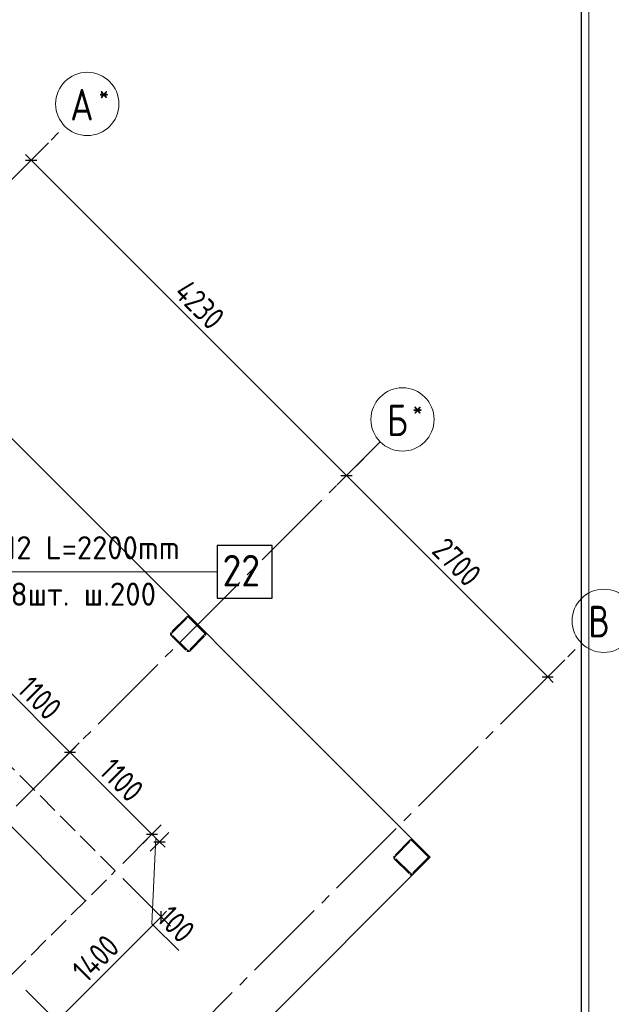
# Model space of a CAD drawing. Header units: millimetres. Extents: x 0 to 43617, y 0 to 59400.
# Tile 19 of 30: x 27743 to 33356, y 27596 to 36931. Entities that reach past the tile are written whole.
import ezdxf

# ---------------------------------------------------------------- set-up
doc = ezdxf.new("R2010")
doc.units = ezdxf.units.MM
doc.linetypes.add('______2', pattern=[270, 200, -70])
doc.linetypes.add('______5', pattern=[1100, 800, -100, 100, -100])
for name, color, linetype, lineweight in [('Standard', 7, 'Continuous', 25), ('ДОП Верх по Х', 7, 'Continuous', 25), ('Оси', 40, '______5', 18), ('Позиционная метка номер позиции', 7, 'Continuous', 13), ('Примечания', 7, 'Continuous', 25)]:
    doc.layers.add(name, color=color, linetype=linetype, lineweight=lineweight)
doc.layers.add('ЖБ Перекрытие верхний уровень', color=7, linetype='Continuous', lineweight=25, true_color=0xe0e0ff)
doc.layers.add('ЖБ Стена верхний уровень', color=7, linetype='Continuous', lineweight=25, true_color=0x006e00)
doc.styles.add('GOST 2.304-81', font='txt')
doc.styles.add('ISOCPEUR', font='txt')

msp = doc.modelspace()

# ---------------------------------------------------------------- hatches: boundary and pattern name
at = {"layer": 'ЖБ Стена верхний уровень', "linetype": 'Continuous', "lineweight": 18, "transparency": 33554687}
for points in [[(29397, 31215.7), (29401, 31219.6), (29407.5, 31213.1), (29403.5, 31209.2)], [(31517, 29095.7), (31521, 29099.6), (31527.4, 29093.1), (31523.5, 29089.2)]]:
    msp.add_hatch(color=7, dxfattribs=at).paths.add_polyline_path(points, flags=16)

# ---------------------------------------------------------------- linework, layer by layer
at = {"layer": 'Standard', "color": 251, "linetype": 'Continuous', "lineweight": -3, "true_color": 0x656565, "transparency": 33554687}
for p, q in [((27852.4, 35600.5), (28015.4, 35763.5)), ((27852.4, 35600.5), (27940.8, 35688.9)), ((27852.4, 35600.5), (27764, 35512.1)), ((30843.5, 32609.5), (30931.9, 32697.8)), ((30843.5, 32609.5), (30755.1, 32521.1)), ((32752.7, 30700.3), (32915.7, 30863.3)), ((32752.7, 30700.3), (32841, 30788.7)), ((32752.7, 30700.3), (32664.3, 30611.9)), ((28220.3, 29986.3), (28308.7, 30074.7)), ((28220.3, 29986.3), (28039.5, 29805.5)), ((28220.3, 29986.3), (28131.9, 29897.9)), ((28998.1, 29208.5), (29086.5, 29296.9)), ((29068.9, 29137.8), (29157.2, 29226.2)), ((28998.1, 29208.5), (28720.7, 28931)), ((28998.1, 29208.5), (28909.8, 29120.1)), ((29068.9, 29137.8), (28980.5, 29049.4)), ((29068.9, 29137.8), (29074.2, 29143.1)), ((29084.1, 28426.2), (28720.7, 28789.6)), ((29084.1, 28426.2), (28995.7, 28514.6)), ((29084.1, 28426.2), (29172.4, 28337.8))]:
    msp.add_line(p, q, dxfattribs=at)
at = {"layer": 'Standard', "color": 7, "linetype": 'Continuous', "lineweight": 13, "transparency": 33554687}
for p, q in [((27852.4, 35600.5), (27799.4, 35653.5)), ((27852.4, 35600.5), (30843.5, 32609.5)), ((30843.5, 32609.5), (32752.7, 30700.3)), ((27442.5, 30764.1), (28220.3, 29986.3)), ((32752.7, 30700.3), (32805.7, 30647.2)), ((28220.3, 29986.3), (28998.1, 29208.5)), ((28998.1, 29208.5), (29068.9, 29137.8)), ((29033.5, 29173.1), (28998.1, 28359.9)), ((29068.9, 29137.8), (29121.9, 29084.8)), ((29084.1, 28426.2), (29137.1, 28479.2)), ((28094.1, 27436.2), (29084.1, 28426.2)), ((28998.1, 28359.9), (29252.5, 28105.6))]:
    msp.add_line(p, q, dxfattribs=at)
at = {"layer": 'Standard', "color": 7, "linetype": 'Continuous', "lineweight": 25, "transparency": 33554687}
for p, q in [((27799.4, 35600.5), (27905.4, 35600.5)), ((30790.4, 32609.5), (30896.5, 32609.5)), ((32699.6, 30700.3), (32805.7, 30700.3)), ((28167.3, 29986.3), (28273.4, 29986.3)), ((28945.1, 29208.5), (29051.2, 29208.5)), ((29015.8, 29137.8), (29121.9, 29137.8)), ((29084.1, 28373.1), (29084.1, 28479.2))]:
    msp.add_line(p, q, dxfattribs=at)
at = {"layer": 'Standard', "color": 254, "linetype": 'Continuous', "lineweight": 13, "true_color": 0xc4c4ff, "transparency": 33554687}
msp.add_lwpolyline([(8224, 10930), (33143, 10930), (33143, 57289), (8224, 57289), (8224, 10930)], dxfattribs=at)
at = {"layer": 'Standard', "color": 7, "linetype": 'Continuous', "lineweight": 25, "transparency": 33554687}
msp.add_lwpolyline([(7394, 10100), (33074, 10100), (33074, 57220), (7394, 57220), (7394, 10100)], dxfattribs=at)
at = {"layer": 'Standard', "color": 7, "linetype": 'Continuous', "lineweight": 13, "transparency": 33554687}
msp.add_lwpolyline([(7674, 10380), (33074, 10380), (33074, 57220), (7674, 57220), (7674, 10380)], dxfattribs=at)
at = {"layer": 'Standard', "color": 251, "linetype": 'Continuous', "lineweight": -3, "true_color": 0x656565, "transparency": 33554687}
for points in [[(30843.5, 32609.5), (30855.5, 32621.5), (30855.5, 32621.5), (31006.5, 32772.4)], [(28094.1, 27436.2), (28082.1, 27448.2), (28082.1, 27448.2), (27895.2, 27635.1), (27895.2, 27635.1), (27801.4, 27728.9)]]:
    msp.add_lwpolyline(points, dxfattribs=at)
at = {"layer": 'ДОП Верх по Х', "color": 7, "linetype": 'Continuous', "lineweight": 13, "transparency": 33554687}
msp.add_line((27417.1, 31697.4), (29503.1, 31697.4), dxfattribs=at)
at = {"layer": 'ДОП Верх по Х', "color": 7, "linetype": 'Continuous', "lineweight": 18, "transparency": 33554687}
msp.add_line((26815.7, 30128.8), (28362.8, 28581.7), dxfattribs=at)
at = {"layer": 'ДОП Верх по Х', "color": 7, "linetype": 'Continuous', "lineweight": 25, "transparency": 33554687}
msp.add_lwpolyline([(29617.1, 31447.4), (30137.1, 31447.4), (30137.1, 31947.4), (29617.1, 31947.4), (29617.1, 31447.4)], dxfattribs=at)
at = {"layer": 'ЖБ Перекрытие верхний уровень', "color": 7, "linetype": 'Continuous', "lineweight": 18, "transparency": 33554687}
for p, q in [((31636.6, 28990.2), (26142.4, 34484.4)), ((28826.7, 26180.3), (31636.6, 28990.2))]:
    msp.add_line(p, q, dxfattribs=at)
at = {"layer": 'ЖБ Стена верхний уровень', "color": 251, "linetype": '______2', "lineweight": 13, "true_color": 0x656565, "transparency": 33554687}
for p, q in [((29333.6, 31274.6), (29330.6, 31272.9)), ((29336.9, 31275.8), (29333.6, 31274.6)), ((29340.3, 31276.4), (29336.9, 31275.8)), ((29343.8, 31276.4), (29340.3, 31276.4)), ((29347.2, 31275.8), (29343.8, 31276.4)), ((29350.5, 31274.6), (29347.2, 31275.8)), ((29353.5, 31272.9), (29350.5, 31274.6)), ((29327.9, 31270.7), (29179.4, 31122.2)), ((29186.5, 31115.1), (29335, 31263.6)), ((29330.6, 31272.9), (29327.9, 31270.7)), ((29335, 31263.6), (29336.3, 31264.7)), ((29336.3, 31264.7), (29337.8, 31265.6)), ((29337.8, 31265.6), (29339.5, 31266.2)), ((29339.5, 31266.2), (29341.2, 31266.5)), ((29341.2, 31266.5), (29342.9, 31266.5)), ((29342.9, 31266.5), (29344.7, 31266.2)), ((29344.7, 31266.2), (29346.3, 31265.6)), ((29346.3, 31265.6), (29347.8, 31264.7)), ((29347.8, 31264.7), (29349.1, 31263.6)), ((29349.1, 31263.6), (29497.6, 31115.1)), ((29356.2, 31270.7), (29353.5, 31272.9)), ((29504.7, 31122.2), (29356.2, 31270.7)), ((29174.3, 31113.2), (29173.7, 31109.8)), ((29173.7, 31109.8), (29173.7, 31106.3)), ((29173.7, 31106.3), (29174.3, 31102.8)), ((29175.4, 31116.5), (29174.3, 31113.2)), ((29174.3, 31102.8), (29175.4, 31099.6)), ((29177.2, 31119.5), (29175.4, 31116.5)), ((29175.4, 31099.6), (29177.2, 31096.5)), ((29179.4, 31122.2), (29177.2, 31119.5)), ((29177.2, 31096.5), (29179.4, 31093.9)), ((29179.4, 31093.9), (29327.9, 30945.4)), ((29183.6, 31108.9), (29183.9, 31110.6)), ((29183.6, 31107.1), (29183.6, 31108.9)), ((29183.9, 31105.4), (29183.6, 31107.1)), ((29183.9, 31110.6), (29184.5, 31112.2)), ((29184.5, 31103.8), (29183.9, 31105.4)), ((29184.5, 31112.2), (29185.4, 31113.8)), ((29185.4, 31102.3), (29184.5, 31103.8)), ((29185.4, 31113.8), (29186.5, 31115.1)), ((29186.5, 31100.9), (29185.4, 31102.3)), ((29335, 30952.5), (29186.5, 31100.9)), ((29497.6, 31100.9), (29349.1, 30952.5)), ((29356.2, 30945.4), (29504.7, 31093.9)), ((29497.6, 31115.1), (29498.7, 31113.8)), ((29498.7, 31102.3), (29497.6, 31100.9)), ((29498.7, 31113.8), (29499.6, 31112.2)), ((29499.6, 31103.8), (29498.7, 31102.3)), ((29499.6, 31112.2), (29500.2, 31110.6)), ((29500.2, 31105.4), (29499.6, 31103.8)), ((29500.2, 31110.6), (29500.5, 31108.9)), ((29500.5, 31107.1), (29500.2, 31105.4)), ((29500.5, 31108.9), (29500.5, 31107.1)), ((29506.9, 31119.5), (29504.7, 31122.2)), ((29504.7, 31093.9), (29506.9, 31096.5)), ((29508.7, 31116.5), (29506.9, 31119.5)), ((29506.9, 31096.5), (29508.7, 31099.6)), ((29509.9, 31113.2), (29508.7, 31116.5)), ((29508.7, 31099.6), (29509.9, 31102.8)), ((29510.5, 31109.8), (29509.9, 31113.2)), ((29509.9, 31102.8), (29510.5, 31106.3)), ((29510.5, 31106.3), (29510.5, 31109.8)), ((29327.9, 30945.4), (29330.6, 30943.1)), ((29330.6, 30943.1), (29333.6, 30941.4)), ((29333.6, 30941.4), (29336.9, 30940.2)), ((29336.3, 30951.3), (29335, 30952.5)), ((29337.8, 30950.5), (29336.3, 30951.3)), ((29336.9, 30940.2), (29340.3, 30939.6)), ((29339.5, 30949.9), (29337.8, 30950.5)), ((29341.2, 30949.6), (29339.5, 30949.9)), ((29340.3, 30939.6), (29343.8, 30939.6)), ((29342.9, 30949.6), (29341.2, 30949.6)), ((29344.7, 30949.9), (29342.9, 30949.6)), ((29343.8, 30939.6), (29347.2, 30940.2)), ((29346.3, 30950.5), (29344.7, 30949.9)), ((29347.8, 30951.3), (29346.3, 30950.5)), ((29347.2, 30940.2), (29350.5, 30941.4)), ((29349.1, 30952.5), (29347.8, 30951.3)), ((29350.5, 30941.4), (29353.5, 30943.1)), ((29353.5, 30943.1), (29356.2, 30945.4)), ((31445.7, 29152.9), (31297.2, 29004.4)), ((31304.3, 28997.3), (31452.8, 29145.8)), ((31448.4, 29155.1), (31445.7, 29152.9)), ((31451.4, 29156.9), (31448.4, 29155.1)), ((31454.7, 29158), (31451.4, 29156.9)), ((31452.8, 29145.8), (31454.1, 29146.9)), ((31454.1, 29146.9), (31455.6, 29147.8)), ((31458.1, 29158.6), (31454.7, 29158)), ((31455.6, 29147.8), (31457.3, 29148.4)), ((31457.3, 29148.4), (31459, 29148.7)), ((31461.6, 29158.6), (31458.1, 29158.6)), ((31459, 29148.7), (31460.7, 29148.7)), ((31460.7, 29148.7), (31462.4, 29148.4)), ((31465, 29158), (31461.6, 29158.6)), ((31462.4, 29148.4), (31464.1, 29147.8)), ((31464.1, 29147.8), (31465.6, 29146.9)), ((31468.3, 29156.9), (31465, 29158)), ((31465.6, 29146.9), (31466.9, 29145.8)), ((31466.9, 29145.8), (31615.4, 28997.3)), ((31471.3, 29155.1), (31468.3, 29156.9)), ((31474, 29152.9), (31471.3, 29155.1)), ((31622.5, 29004.4), (31474, 29152.9)), ((31292, 28995.4), (31291.4, 28992)), ((31291.4, 28992), (31291.4, 28988.5)), ((31291.4, 28988.5), (31292, 28985.1)), ((31293.2, 28998.7), (31292, 28995.4)), ((31292, 28985.1), (31293.2, 28981.8)), ((31295, 29001.7), (31293.2, 28998.7)), ((31293.2, 28981.8), (31295, 28978.8)), ((31297.2, 29004.4), (31295, 29001.7)), ((31295, 28978.8), (31297.2, 28976.1)), ((31297.2, 28976.1), (31445.7, 28827.6)), ((31301.4, 28991.1), (31301.7, 28992.8)), ((31301.4, 28989.4), (31301.4, 28991.1)), ((31301.7, 28987.6), (31301.4, 28989.4)), ((31301.7, 28992.8), (31302.3, 28994.5)), ((31302.3, 28986), (31301.7, 28987.6)), ((31302.3, 28994.5), (31303.2, 28996)), ((31303.2, 28984.5), (31302.3, 28986)), ((31303.2, 28996), (31304.3, 28997.3)), ((31304.3, 28983.2), (31303.2, 28984.5)), ((31452.8, 28834.7), (31304.3, 28983.2)), ((31615.4, 28983.2), (31466.9, 28834.7)), ((31474, 28827.6), (31622.5, 28976.1)), ((31615.4, 28997.3), (31616.5, 28996)), ((31616.5, 28984.5), (31615.4, 28983.2)), ((31616.5, 28996), (31617.4, 28994.5)), ((31617.4, 28986), (31616.5, 28984.5)), ((31617.4, 28994.5), (31618, 28992.8)), ((31618, 28987.6), (31617.4, 28986)), ((31618, 28992.8), (31618.3, 28991.1)), ((31618.3, 28989.4), (31618, 28987.6)), ((31618.3, 28991.1), (31618.3, 28989.4)), ((31624.7, 29001.7), (31622.5, 29004.4)), ((31622.5, 28976.1), (31624.7, 28978.8)), ((31626.5, 28998.7), (31624.7, 29001.7)), ((31624.7, 28978.8), (31626.5, 28981.8)), ((31627.7, 28995.4), (31626.5, 28998.7)), ((31626.5, 28981.8), (31627.7, 28985.1)), ((31628.3, 28992), (31627.7, 28995.4)), ((31627.7, 28985.1), (31628.3, 28988.5)), ((31628.3, 28988.5), (31628.3, 28992)), ((31445.7, 28827.6), (31448.4, 28825.4)), ((31448.4, 28825.4), (31451.4, 28823.6)), ((31451.4, 28823.6), (31454.7, 28822.4)), ((31454.1, 28833.6), (31452.8, 28834.7)), ((31455.6, 28832.7), (31454.1, 28833.6)), ((31454.7, 28822.4), (31458.1, 28821.8)), ((31457.3, 28832.1), (31455.6, 28832.7)), ((31459, 28831.8), (31457.3, 28832.1)), ((31458.1, 28821.8), (31461.6, 28821.8)), ((31460.7, 28831.8), (31459, 28831.8)), ((31462.4, 28832.1), (31460.7, 28831.8)), ((31461.6, 28821.8), (31465, 28822.4)), ((31464.1, 28832.7), (31462.4, 28832.1)), ((31465.6, 28833.6), (31464.1, 28832.7)), ((31465, 28822.4), (31468.3, 28823.6)), ((31466.9, 28834.7), (31465.6, 28833.6)), ((31468.3, 28823.6), (31471.3, 28825.4)), ((31471.3, 28825.4), (31474, 28827.6))]:
    msp.add_line(p, q, dxfattribs=at)
at = {"layer": 'ЖБ Стена верхний уровень', "color": 9, "linetype": 'Continuous', "lineweight": 18, "true_color": 0xc7c7c7, "transparency": 33554687}
for p, q in [((29338.1, 31276), (29381, 31233.1)), ((29255.7, 31198.4), (29262.7, 31191.3)), ((29302.8, 31231.3), (29301, 31233.1)), ((29421, 31193.1), (29501, 31113.1)), ((29176.2, 31117.8), (29183.8, 31110.2)), ((29222.7, 31151.3), (29221, 31153.1)), ((29425.4, 31028.7), (29432.5, 31021.6)), ((29465.4, 31068.7), (29472.5, 31061.6)), ((29385.4, 30988.7), (29392.5, 30981.6)), ((31455.8, 29158.3), (31501, 29113.1)), ((31340.5, 29033.6), (31333.5, 29040.6)), ((31373.5, 29080.6), (31380.5, 29073.6)), ((31420.5, 29113.6), (31413.5, 29120.6)), ((31581, 29033.1), (31540.9, 29073.1)), ((31621, 28993.1), (31581, 29033.1)), ((31294, 29000.1), (31301.6, 28992.5)), ((31583.2, 28950.9), (31590.2, 28943.8)), ((31503.2, 28870.9), (31510.2, 28863.9))]:
    msp.add_line(p, q, dxfattribs=at)
at = {"layer": 'Оси', "color": 8, "linetype": '______5', "lineweight": -3, "transparency": 33554687}
for p, q in [((9515.6, 17263.7), (28171.9, 35920)), ((12153.1, 13919.1), (31163, 32929)), ((14415.9, 12363.5), (33072.2, 31019.8))]:
    msp.add_line(p, q, dxfattribs=at)
at = {"layer": 'Оси', "color": 7, "linetype": 'Continuous', "lineweight": 13, "transparency": 33554687}
for centre in [(28384.1, 36132.2), (31375.1, 33141.1), (33284.3, 31231.9)]:
    msp.add_circle(centre, 300, dxfattribs=at)
at = {"layer": 'Позиционная метка номер позиции', "color": 7, "linetype": 'Continuous', "lineweight": 13, "transparency": 33554687}
msp.add_lwpolyline([(27117.1, 29827.4), (27117.1, 31697.4), (29617.1, 31697.4)], dxfattribs=at)
at = {"layer": 'Примечания', "color": 7, "linetype": '______2', "lineweight": 18, "transparency": 33554687}
for p, q in [((28649.9, 28860.3), (27094.3, 30415.9)), ((27660, 27870.3), (28649.9, 28860.3))]:
    msp.add_line(p, q, dxfattribs=at)

# ---------------------------------------------------------------- texts
at = {"layer": 'Standard', "color": 7, "linetype": 'Continuous', "lineweight": 25, "transparency": 33554687, "char_height": 220, "attachment_point": 7, "style": 'GOST 2.304-81'}
for s, insert, width, rotation in [('4230', (29195.3, 34328.3), 657.05, 315), ('2700', (31639.9, 31883.7), 672.621, 315), ('1100', (27706.5, 30570.9), 578.851, 315), ('1100', (28484.3, 29793.1), 578.847, 315), ('100', (29033.5, 28395.3), 485.081, 315), ('1400', (28376.8, 27789.6), 625.743, 45)]:
    msp.add_mtext(s, dxfattribs=dict(at, insert=insert, width=width, rotation=rotation))
at = {"layer": 'ДОП Верх по Х', "color": 7, "linetype": 'Continuous', "lineweight": 13, "transparency": 33554687, "attachment_point": 7, "style": 'ISOCPEUR'}
for s, insert, char_height, width in [('\\W0.96;ø12 L=2200mm ', (27437.1, 31814.7), 220, 2150.516), ('\\W0.87;22', (29667.2, 31557.4), 300, 550.803), ('\\W0.97;8шт. ш.200 ', (27657.1, 31374.7), 220, 1712.324)]:
    msp.add_mtext(s, dxfattribs=dict(at, insert=insert, char_height=char_height, width=width))
at = {"layer": 'Оси', "color": 7, "linetype": 'Continuous', "lineweight": 25, "transparency": 33554687, "attachment_point": 7, "style": 'ISOCPEUR'}
for s, insert, char_height, width in [('\\W0.80;*', (28492.6, 36149.7), 180, 215.9), ('\\W0.82;А', (28222.6, 35974.7), 300, 392.658), ('\\W0.80;*', (31468.6, 33158.6), 180, 215.891), ('\\W0.80;Б', (31228.6, 32983.6), 300, 359.83), ('\\W0.80;В', (33137.8, 31074.4), 300, 359.83)]:
    msp.add_mtext(s, dxfattribs=dict(at, insert=insert, char_height=char_height, width=width))

doc.saveas('drawing.dxf')
